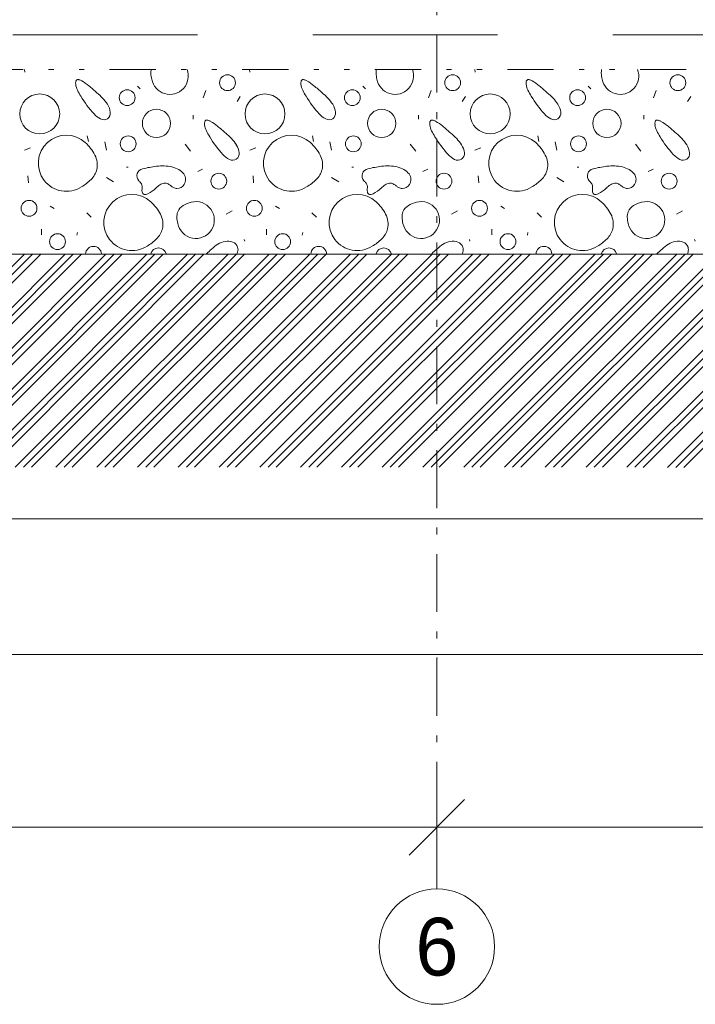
# Model space of a CAD drawing. Header units: millimetres. Extents: x -479461597 to -478645968, y -1101060132 to -1100898045.
# Tile 99 of 145: x -478982393 to -478979464, y -1101059971 to -1101055706. Entities that reach past the tile are written whole.
import ezdxf
from ezdxf.enums import TextEntityAlignment as Align

# ---------------------------------------------------------------- set-up
doc = ezdxf.new("R2010")
doc.units = ezdxf.units.MM
doc.header["$MEASUREMENT"] = 0
for name, pattern in [('Wipeout_Contour', [1000, 0, -1000]), ('Čerchovaná M', [450, 250, -85, 30, -85]), ('Čerchovaná se dvěma tečkami', [575, 200, -110, 22.5, -110, 22.5, -110]), ('Čárkovaná L', [1300, 800, -500])]:
    doc.linetypes.add(name, pattern=pattern)
for name, color, linetype, lineweight, true_color in [('Anotace - SP_Pero_č.__25', 7, 'Continuous', 13, 0x1a4f6e), ('Bourané_2D prvky - vyplně_Pero_č.__40', 7, 'Continuous', 13, 0xc9ca94), ('Bourané_Konstrukce - základy výkop_Pero_č.__109', 7, 'Continuous', 13, 0x6da3d7), ('Konstrukční síť_Pero_č.__81', 7, 'Continuous', 13, 0xa8a8a8), ('Kóty - SP_Pero_č.__25', 7, 'Continuous', 13, 0x1a4f6e), ('Kóty - SP_Pero_č.__45', 7, 'Continuous', 13, 0x1a4f6e), ('Kóty - SP_Pero_č.__85', 7, 'Continuous', 13, 0x1a4f6e), ('Situace - terén HTU_Pero_č.__186', 7, 'Continuous', 20, 0x7b0011)]:
    doc.layers.add(name, color=color, linetype=linetype, lineweight=lineweight, true_color=true_color)
for name, color, linetype in [('Bourané_2D prvky - vyplně', 7, 'Continuous'), ('Konstrukční síť', 7, 'Continuous'), ('Kóty - SP', 7, 'Continuous')]:
    doc.layers.add(name, color=color, linetype=linetype)
doc.layers.add('Konstrukce - základy podsyp_Pero_č.__96', color=124, linetype='Continuous', lineweight=13)
doc.layers.add('Konstrukční síť_Pero_č.__183', color=7, linetype='Continuous', lineweight=20)
doc.styles.add('GENERATED_STYLE_5', font='txt')
doc.styles.add('GENERATED_STYLE_7', font='txt')
doc.dimstyles.new('GENERATED_STYLE__1', dxfattribs={"dimtxt": 275, "dimasz": 228, "dimexe": 0.18, "dimexo": 400, "dimgap": 0.09, "dimtad": 1, "dimtih": 1, "dimtoh": 1, "dimdec": 0, "dimzin": 0, "dimdsep": 46, "dimtxsty": 'GENERATED_STYLE_5', "dimblk": 'ARROWHEAD_6', "dimblk1": 'ARROWHEAD_6', "dimblk2": 'ARROWHEAD_6', "dimcen": 0.09, "dimclrd": 256, "dimclre": 256, "dimclrt": 256, "dimazin": 0, "dimtfac": 1, "dimtdec": 4, "dimtmove": 0, "dimatfit": 3, "dimfxl": 1, "dimtolj": 1, "dimtzin": 0, "dimarcsym": 0})
doc.dimstyles.new('GENERATED_STYLE__4', dxfattribs={"dimtxt": 0.18, "dimasz": 182.4, "dimexe": 0.18, "dimexo": 0.0625, "dimgap": 0.09, "dimtad": 0, "dimtih": 1, "dimtoh": 1, "dimdec": 4, "dimzin": 0, "dimdsep": 46, "dimcen": 0.09, "dimadec": 0, "dimazin": 0, "dimtfac": 1, "dimtdec": 4, "dimtmove": 0, "dimatfit": 3, "dimldrblk": 'ARROWHEAD_1', "dimfxl": 1, "dimtolj": 1, "dimtzin": 0, "dimarcsym": 0})
doc.dimstyles.new('GENERATED_STYLE__5', dxfattribs={"dimtxt": 275, "dimasz": 228, "dimexe": 0.18, "dimexo": 0.0625, "dimgap": 0.09, "dimtad": 1, "dimtih": 1, "dimtoh": 1, "dimdec": 0, "dimzin": 0, "dimdsep": 46, "dimtxsty": 'GENERATED_STYLE_5', "dimblk": 'ARROWHEAD_6', "dimblk1": 'ARROWHEAD_6', "dimblk2": 'ARROWHEAD_6', "dimcen": 0.09, "dimclrd": 256, "dimclre": 256, "dimclrt": 256, "dimazin": 0, "dimtfac": 1, "dimtdec": 4, "dimtmove": 0, "dimatfit": 3, "dimfxl": 1, "dimtolj": 1, "dimtzin": 0, "dimarcsym": 0})

# ---------------------------------------------------------------- blocks, each defined once
blk = doc.blocks.new('*X114', base_point=(-479016584.6, -1101055471.5))
at = {"layer": 'Bourané_2D prvky - vyplně_Pero_č.__40', "color": 9, "linetype": 'Continuous', "lineweight": 13, "true_color": 0xc9ca94}
for p, q in [((-478982371.6, -1101055933.3), (-478982373.1, -1101055921.5)), ((-478981395.3, -1101055933.3), (-478981396.8, -1101055921.5)), ((-478980419, -1101055933.3), (-478980420.5, -1101055921.5)), ((-478981882.4, -1101055994.2), (-478981870.5, -1101056006)), ((-478981586.3, -1101056013.1), (-478981598.2, -1101056043.9)), ((-478980906.1, -1101055994.2), (-478980894.2, -1101056006)), ((-478980610, -1101056013.1), (-478980621.8, -1101056043.9)), ((-478979929.7, -1101055994.2), (-478979917.9, -1101056006)), ((-478979633.7, -1101056013.1), (-478979645.5, -1101056043.9)), ((-478981451.3, -1101056060.5), (-478981437.1, -1101056039.2)), ((-478980475, -1101056060.5), (-478980460.8, -1101056039.2)), ((-478979498.7, -1101056060.5), (-478979484.4, -1101056039.2)), ((-478981640.8, -1101056119.7), (-478981640.8, -1101056136.3)), ((-478980664.5, -1101056119.7), (-478980664.5, -1101056136.3)), ((-478979688.1, -1101056119.7), (-478979688.1, -1101056136.3)), ((-478982100.3, -1101056209.7), (-478982095.6, -1101056233.4)), ((-478982024.5, -1101056235.8), (-478982017.4, -1101056271.3)), ((-478981124, -1101056209.7), (-478981119.2, -1101056233.4)), ((-478981048.2, -1101056235.8), (-478981041.1, -1101056271.3)), ((-478980147.7, -1101056209.7), (-478980142.9, -1101056233.4)), ((-478980071.9, -1101056235.8), (-478980064.8, -1101056271.3)), ((-478982346.6, -1101056261.8), (-478982372.7, -1101056271.3)), ((-478981652.6, -1101056276), (-478981676.3, -1101056245.2)), ((-478981370.3, -1101056261.8), (-478981396.4, -1101056271.3)), ((-478980676.3, -1101056276), (-478980700, -1101056245.2)), ((-478980394, -1101056261.8), (-478980420, -1101056271.3)), ((-478979700, -1101056276), (-478979723.7, -1101056245.2)), ((-478981929.8, -1101056344.7), (-478981922.6, -1101056344.7)), ((-478981621.8, -1101056363.7), (-478981600.5, -1101056354.2)), ((-478980953.4, -1101056344.7), (-478980946.3, -1101056344.7)), ((-478980645.5, -1101056363.7), (-478980624.2, -1101056354.2)), ((-478979977.1, -1101056344.7), (-478979970, -1101056344.7)), ((-478979669.2, -1101056363.7), (-478979647.9, -1101056354.2)), ((-478982358.2, -1101056382.3), (-478982355.9, -1101056413.1)), ((-478982017.7, -1101056389.1), (-478981986.9, -1101056408)), ((-478981381.9, -1101056382.3), (-478981379.6, -1101056413.1)), ((-478981041.4, -1101056389.1), (-478981010.6, -1101056408)), ((-478980405.6, -1101056382.3), (-478980403.2, -1101056413.1)), ((-478980065.1, -1101056389.1), (-478980034.3, -1101056408)), ((-478982260.7, -1101056513.4), (-478982243.9, -1101056524.1)), ((-478981472.2, -1101056533.7), (-478981498.3, -1101056547.9)), ((-478981284.4, -1101056513.4), (-478981267.6, -1101056524.1)), ((-478980495.9, -1101056533.7), (-478980521.9, -1101056547.9)), ((-478980308.1, -1101056513.4), (-478980291.3, -1101056524.1)), ((-478979519.6, -1101056533.7), (-478979545.6, -1101056547.9)), ((-478982102.7, -1101056542.8), (-478982083.7, -1101056561.7)), ((-478981126.3, -1101056542.8), (-478981107.4, -1101056561.7)), ((-478980150, -1101056542.8), (-478980131.1, -1101056561.7)), ((-478982299.3, -1101056637.5), (-478982299.3, -1101056613.8)), ((-478981322.9, -1101056637.5), (-478981322.9, -1101056613.8)), ((-478980346.6, -1101056637.5), (-478980346.6, -1101056613.8)), ((-478982145.3, -1101056639.9), (-478982142.9, -1101056628.1)), ((-478981417.7, -1101056666), (-478981420, -1101056658.9)), ((-478981169, -1101056639.9), (-478981166.6, -1101056628.1)), ((-478980441.4, -1101056666), (-478980443.7, -1101056658.9)), ((-478980192.7, -1101056639.9), (-478980190.3, -1101056628.1)), ((-478979465, -1101056666), (-478979467.4, -1101056658.9))]:
    blk.add_line(p, q, dxfattribs=at)
for centre, radius in [((-478981492.6, -1101055979.2), 34.3), ((-478980516.3, -1101055979.2), 34.3), ((-478979540, -1101055979.2), 34.3), ((-478982306.4, -1101056114.2), 86.5), ((-478981927.6, -1101056043.7), 34.3), ((-478981330.1, -1101056114.2), 86.5), ((-478980951.3, -1101056043.7), 34.3), ((-478980353.8, -1101056114.2), 86.5), ((-478979974.9, -1101056043.7), 34.3), ((-478981800.4, -1101056155.2), 61.2), ((-478980824.1, -1101056155.2), 61.2), ((-478979847.8, -1101056155.2), 61.2), ((-478981923.4, -1101056244), 34.3), ((-478980947.1, -1101056244), 34.3), ((-478979970.8, -1101056244), 34.3), ((-478981530.4, -1101056405.7), 34.3), ((-478980554.1, -1101056405.7), 34.3), ((-478979577.8, -1101056405.7), 34.3), ((-478982352.7, -1101056523.1), 34.3), ((-478981376.3, -1101056523.1), 34.3), ((-478980400, -1101056523.1), 34.3), ((-478982229.5, -1101056667.4), 34.3), ((-478981253.2, -1101056667.4), 34.3), ((-478980276.8, -1101056667.4), 34.3)]:
    blk.add_circle(centre, radius, dxfattribs=at)
for centre, radius, start, end in [((-478981764.4, -1101055935.3), 60.4, 166.8265, 183.2347), ((-478981684.9, -1101055930.8), 140, 183.2095, 193.7302), ((-478981742.3, -1101055949.6), 79.9, 190.4282, 20.57), ((-478980788, -1101055935.3), 60.4, 166.8265, 183.2347), ((-478980708.6, -1101055930.8), 140, 183.2095, 193.7302), ((-478980765.9, -1101055949.6), 79.9, 190.4282, 20.57), ((-478979811.7, -1101055935.3), 60.4, 166.8265, 183.2347), ((-478979732.3, -1101055930.8), 140, 183.2095, 193.7302), ((-478979789.6, -1101055949.6), 79.9, 190.4282, 20.57), ((-478982115.8, -1101055981), 35.1, 166.9916, 187.7906), ((-478982070.9, -1101055976.7), 80.1, 186.4296, 206.157), ((-478982137.9, -1101055976.1), 12.4, 144.5812, 165.7924), ((-478982141.5, -1101055973.7), 8.15, 116.4425, 143.7464), ((-478982140.9, -1101055975.3), 9.77, 91.5878, 115.1953), ((-478982140.7, -1101055983.4), 17.9, 76.2622, 91.634), ((-478982148.2, -1101056011.8), 47.3, 60.0923, 75.5611), ((-478982225.9, -1101056147.8), 203.9, 49.777, 60.2392), ((-478981139.4, -1101055981), 35.1, 166.9916, 187.7906), ((-478981094.6, -1101055976.7), 80.1, 186.4296, 206.157), ((-478981161.6, -1101055976.1), 12.4, 144.5812, 165.7924), ((-478981165.1, -1101055973.7), 8.15, 116.4425, 143.7464), ((-478981164.6, -1101055975.3), 9.77, 91.5878, 115.1953), ((-478981164.4, -1101055983.4), 17.9, 76.2622, 91.634), ((-478981171.9, -1101056011.8), 47.3, 60.0923, 75.5611), ((-478981249.5, -1101056147.8), 203.9, 49.777, 60.2392), ((-478980163.1, -1101055981), 35.1, 166.9916, 187.7906), ((-478980118.3, -1101055976.7), 80.1, 186.4296, 206.157), ((-478980185.3, -1101055976.1), 12.4, 144.5812, 165.7924), ((-478980188.8, -1101055973.7), 8.15, 116.4425, 143.7464), ((-478980188.3, -1101055975.3), 9.77, 91.5878, 115.1953), ((-478980188, -1101055983.4), 17.9, 76.2622, 91.634), ((-478980195.6, -1101056011.8), 47.3, 60.0923, 75.5611), ((-478980273.2, -1101056147.8), 203.9, 49.777, 60.2392), ((-478981936.6, -1101055910), 230.1, 206.3304, 213.6244), ((-478982681.5, -1101056713.5), 930.2, 47.9748, 50.8493), ((-478982199.9, -1101056198), 225.2, 33.8343, 51.1866), ((-478980960.2, -1101055910), 230.1, 206.3304, 213.6244), ((-478981705.2, -1101056713.5), 930.2, 47.9748, 50.8493), ((-478981223.6, -1101056198), 225.2, 33.8343, 51.1866), ((-478979983.9, -1101055910), 230.1, 206.3304, 213.6244), ((-478980728.9, -1101056713.5), 930.2, 47.9748, 50.8493), ((-478980247.3, -1101056198), 225.2, 33.8343, 51.1866), ((-478981739.7, -1101055809.4), 450.4, 210.4057, 222.5965), ((-478980763.4, -1101055809.4), 450.4, 210.4057, 222.5965), ((-478979787.1, -1101055809.4), 450.4, 210.4057, 222.5965), ((-478981997.9, -1101056047.4), 99.3, 222.3712, 243.0633), ((-478982079.8, -1101056116), 79.8, 6.3813, 32.9796), ((-478982030.3, -1101056110.7), 30, 305.4921, 6.9034), ((-478981021.6, -1101056047.4), 99.3, 222.3712, 243.0633), ((-478981103.5, -1101056116), 79.8, 6.3813, 32.9796), ((-478981054, -1101056110.7), 30, 305.4921, 6.9034), ((-478980045.3, -1101056047.4), 99.3, 222.3712, 243.0633), ((-478980127.2, -1101056116), 79.8, 6.3813, 32.9796), ((-478980077.6, -1101056110.7), 30, 305.4921, 6.9034), ((-478982028.6, -1101056108.2), 31.2, 242.6052, 300.2402), ((-478981557.1, -1101056156.5), 35.1, 166.9916, 187.7906), ((-478981579.3, -1101056151.7), 12.4, 144.5812, 165.7924), ((-478981582.8, -1101056149.3), 8.15, 116.4425, 143.7464), ((-478981582.3, -1101056150.8), 9.77, 91.5878, 115.1953), ((-478981582.1, -1101056158.9), 17.9, 76.2622, 91.634), ((-478981589.6, -1101056187.3), 47.3, 60.0923, 75.5611), ((-478981667.2, -1101056323.4), 203.9, 49.777, 60.2392), ((-478981052.2, -1101056108.2), 31.2, 242.6052, 300.2402), ((-478980580.8, -1101056156.5), 35.1, 166.9916, 187.7906), ((-478980603, -1101056151.7), 12.4, 144.5812, 165.7924), ((-478980606.5, -1101056149.3), 8.15, 116.4425, 143.7464), ((-478980606, -1101056150.8), 9.77, 91.5878, 115.1953), ((-478980605.7, -1101056158.9), 17.9, 76.2622, 91.634), ((-478980613.3, -1101056187.3), 47.3, 60.0923, 75.5611), ((-478980690.9, -1101056323.4), 203.9, 49.777, 60.2392), ((-478980075.9, -1101056108.2), 31.2, 242.6052, 300.2402), ((-478979604.5, -1101056156.5), 35.1, 166.9916, 187.7906), ((-478979626.6, -1101056151.7), 12.4, 144.5812, 165.7924), ((-478979630.2, -1101056149.3), 8.15, 116.4425, 143.7464), ((-478979629.7, -1101056150.8), 9.77, 91.5878, 115.1953), ((-478979629.4, -1101056158.9), 17.9, 76.2622, 91.634), ((-478979637, -1101056187.3), 47.3, 60.0923, 75.5611), ((-478979714.6, -1101056323.4), 203.9, 49.777, 60.2392), ((-478981512.3, -1101056152.3), 80.1, 186.4296, 206.157), ((-478981377.9, -1101056085.5), 230.1, 206.3304, 213.6244), ((-478982122.9, -1101056889), 930.2, 47.9748, 50.8493), ((-478981641.3, -1101056373.5), 225.2, 33.8343, 51.1866), ((-478980536, -1101056152.3), 80.1, 186.4296, 206.157), ((-478980401.6, -1101056085.5), 230.1, 206.3304, 213.6244), ((-478981146.5, -1101056889), 930.2, 47.9748, 50.8493), ((-478980665, -1101056373.5), 225.2, 33.8343, 51.1866), ((-478979559.7, -1101056152.3), 80.1, 186.4296, 206.157), ((-478979425.3, -1101056085.5), 230.1, 206.3304, 213.6244), ((-478980170.2, -1101056889), 930.2, 47.9748, 50.8493), ((-478979688.7, -1101056373.5), 225.2, 33.8343, 51.1866), ((-478982191.3, -1101056328), 121.6, 47.4454, 302.6151), ((-478982245.4, -1101056386), 201, 27.7394, 47.2569), ((-478981181.1, -1101055985), 450.4, 210.4057, 222.5965), ((-478981214.9, -1101056328), 121.6, 47.4454, 302.6151), ((-478981269.1, -1101056386), 201, 27.7394, 47.2569), ((-478980204.8, -1101055985), 450.4, 210.4057, 222.5965), ((-478980238.6, -1101056328), 121.6, 47.4454, 302.6151), ((-478980292.8, -1101056386), 201, 27.7394, 47.2569), ((-478979228.4, -1101055985), 450.4, 210.4057, 222.5965), ((-478981521.2, -1101056291.6), 79.8, 6.3813, 32.9796), ((-478981471.7, -1101056286.3), 30, 305.4921, 6.9034), ((-478980544.9, -1101056291.6), 79.8, 6.3813, 32.9796), ((-478980495.3, -1101056286.3), 30, 305.4921, 6.9034), ((-478979568.5, -1101056291.6), 79.8, 6.3813, 32.9796), ((-478979519, -1101056286.3), 30, 305.4921, 6.9034), ((-478982149.3, -1101056335.7), 92.5, 347.7666, 27.8507), ((-478981439.3, -1101056222.9), 99.3, 222.3712, 243.0633), ((-478981469.9, -1101056283.8), 31.2, 242.6052, 300.2402), ((-478981173, -1101056335.7), 92.5, 347.7666, 27.8507), ((-478980463, -1101056222.9), 99.3, 222.3712, 243.0633), ((-478980493.6, -1101056283.8), 31.2, 242.6052, 300.2402), ((-478980196.7, -1101056335.7), 92.5, 347.7666, 27.8507), ((-478979486.6, -1101056222.9), 99.3, 222.3712, 243.0633), ((-478979517.3, -1101056283.8), 31.2, 242.6052, 300.2402), ((-478982152, -1101056330.4), 96.3, 314.7779, 344.9961), ((-478981853.7, -1101056382.8), 31.5, 102.3324, 221.6658), ((-478981745.5, -1101056814.8), 476.8, 96.6259, 103.9434), ((-478981774, -1101056520.3), 181.1, 76.9848, 98.4191), ((-478981762.4, -1101056459.4), 119.2, 60.5831, 75.8236), ((-478981737.1, -1101056417), 69.8, 37.6475, 61.5974), ((-478981175.7, -1101056330.4), 96.3, 314.7779, 344.9961), ((-478980877.3, -1101056382.8), 31.5, 102.3324, 221.6658), ((-478980769.2, -1101056814.8), 476.8, 96.6259, 103.9434), ((-478980797.7, -1101056520.3), 181.1, 76.9848, 98.4191), ((-478980786.1, -1101056459.4), 119.2, 60.5831, 75.8236), ((-478980760.8, -1101056417), 69.8, 37.6475, 61.5974), ((-478980199.3, -1101056330.4), 96.3, 314.7779, 344.9961), ((-478979901, -1101056382.8), 31.5, 102.3324, 221.6658), ((-478979792.9, -1101056814.8), 476.8, 96.6259, 103.9434), ((-478979821.4, -1101056520.3), 181.1, 76.9848, 98.4191), ((-478979809.8, -1101056459.4), 119.2, 60.5831, 75.8236), ((-478979784.4, -1101056417), 69.8, 37.6475, 61.5974), ((-478982225.2, -1101056256.8), 200.1, 299.8029, 314.8134), ((-478981943.5, -1101056470.2), 93.8, 36.3442, 45.0506), ((-478981714.4, -1101056398.2), 40.4, 327.0376, 36.1209), ((-478981248.9, -1101056256.8), 200.1, 299.8029, 314.8134), ((-478980967.2, -1101056470.2), 93.8, 36.3442, 45.0506), ((-478980738.1, -1101056398.2), 40.4, 327.0376, 36.1209), ((-478980272.6, -1101056256.8), 200.1, 299.8029, 314.8134), ((-478979990.9, -1101056470.2), 93.8, 36.3442, 45.0506), ((-478979761.8, -1101056398.2), 40.4, 327.0376, 36.1209), ((-478981892, -1101056432.1), 29.8, 9.2485, 36.0448), ((-478981818.1, -1101056445.2), 45.1, 172.1101, 189.0874), ((-478981914, -1101056432.6), 51.7, 352.8034, 5.8388), ((-478981847.7, -1101056449.7), 15.1, 189.971, 219.9454), ((-478981892.8, -1101056344.4), 128.1, 295.4669, 314.5735), ((-478981694.9, -1101056550), 157.3, 125.1766, 133.3696), ((-478981762.3, -1101056453.4), 39.5, 96.3875, 125.8548), ((-478981765, -1101056445.6), 31.5, 62.2902, 93.1672), ((-478981793.7, -1101056498.6), 91.8, 52.6959, 61.7729), ((-478981676.2, -1101056343.4), 102.9, 232.9934, 240.456), ((-478981709.6, -1101056401.9), 35.6, 240.8322, 267.0065), ((-478981711.2, -1101056401.6), 35.8, 269.5174, 328.7918), ((-478980915.7, -1101056432.1), 29.8, 9.2485, 36.0448), ((-478980841.8, -1101056445.2), 45.1, 172.1101, 189.0874), ((-478980937.7, -1101056432.6), 51.7, 352.8034, 5.8388), ((-478980871.4, -1101056449.7), 15.1, 189.971, 219.9454), ((-478980916.5, -1101056344.4), 128.1, 295.4669, 314.5735), ((-478980718.6, -1101056550), 157.3, 125.1766, 133.3696), ((-478980786, -1101056453.4), 39.5, 96.3875, 125.8548), ((-478980788.7, -1101056445.6), 31.5, 62.2902, 93.1672), ((-478980817.4, -1101056498.6), 91.8, 52.6959, 61.7729), ((-478980699.9, -1101056343.4), 102.9, 232.9934, 240.456), ((-478980733.3, -1101056401.9), 35.6, 240.8322, 267.0065), ((-478980734.8, -1101056401.6), 35.8, 269.5174, 328.7918), ((-478979939.4, -1101056432.1), 29.8, 9.2485, 36.0448), ((-478979865.5, -1101056445.2), 45.1, 172.1101, 189.0874), ((-478979961.4, -1101056432.6), 51.7, 352.8034, 5.8388), ((-478979895.1, -1101056449.7), 15.1, 189.971, 219.9454), ((-478979940.2, -1101056344.4), 128.1, 295.4669, 314.5735), ((-478979742.2, -1101056550), 157.3, 125.1766, 133.3696), ((-478979809.7, -1101056453.4), 39.5, 96.3875, 125.8548), ((-478979812.4, -1101056445.6), 31.5, 62.2902, 93.1672), ((-478979841.1, -1101056498.6), 91.8, 52.6959, 61.7729), ((-478979723.5, -1101056343.4), 102.9, 232.9934, 240.456), ((-478979757, -1101056401.9), 35.6, 240.8322, 267.0065), ((-478979758.5, -1101056401.6), 35.8, 269.5174, 328.7918), ((-478981907, -1101056584.6), 121.6, 47.4454, 302.6151), ((-478981851.4, -1101056452.2), 10.8, 222.4728, 257.5463), ((-478981850, -1101056444.5), 18.5, 258.5237, 281.5295), ((-478981853.9, -1101056422.9), 40.5, 280.7953, 293.5363), ((-478981961.2, -1101056642.7), 201, 27.7394, 47.2569), ((-478981629.6, -1101056573.9), 79.9, 190.4282, 104.6294), ((-478981612.5, -1101056631.9), 140.5, 105.3821, 120.9077), ((-478980930.7, -1101056584.6), 121.6, 47.4454, 302.6151), ((-478980875.1, -1101056452.2), 10.8, 222.4728, 257.5463), ((-478980873.7, -1101056444.5), 18.5, 258.5237, 281.5295), ((-478980877.6, -1101056422.9), 40.5, 280.7953, 293.5363), ((-478980984.8, -1101056642.7), 201, 27.7394, 47.2569), ((-478980653.2, -1101056573.9), 79.9, 190.4282, 104.6294), ((-478980636.2, -1101056631.9), 140.5, 105.3821, 120.9077), ((-478979954.4, -1101056584.6), 121.6, 47.4454, 302.6151), ((-478979898.7, -1101056452.2), 10.8, 222.4728, 257.5463), ((-478979897.4, -1101056444.5), 18.5, 258.5237, 281.5295), ((-478979901.3, -1101056422.9), 40.5, 280.7953, 293.5363), ((-478980008.5, -1101056642.7), 201, 27.7394, 47.2569), ((-478979676.9, -1101056573.9), 79.9, 190.4282, 104.6294), ((-478979659.9, -1101056631.9), 140.5, 105.3821, 120.9077), ((-478981651.7, -1101056559.5), 60.4, 159.3574, 183.2347), ((-478981655, -1101056561.2), 57.9, 120.7918, 156.6671), ((-478980675.4, -1101056559.5), 60.4, 159.3574, 183.2347), ((-478980678.7, -1101056561.2), 57.9, 120.7918, 156.6671), ((-478979699, -1101056559.5), 60.4, 159.3574, 183.2347), ((-478979702.4, -1101056561.2), 57.9, 120.7918, 156.6671), ((-478981865.1, -1101056592.3), 92.5, 347.7666, 27.8507), ((-478981572.2, -1101056555.1), 140, 183.2095, 193.7302), ((-478980888.8, -1101056592.3), 92.5, 347.7666, 27.8507), ((-478980595.9, -1101056555.1), 140, 183.2095, 193.7302), ((-478979912.4, -1101056592.3), 92.5, 347.7666, 27.8507), ((-478979619.6, -1101056555.1), 140, 183.2095, 193.7302), ((-478981867.7, -1101056587), 96.3, 314.7779, 344.9961), ((-478980891.4, -1101056587), 96.3, 314.7779, 344.9961), ((-478979915.1, -1101056587), 96.3, 314.7779, 344.9961), ((-478981940.9, -1101056513.4), 200.1, 299.8029, 314.8134), ((-478981487.1, -1101056751.3), 86.5, 100.496, 122.8825), ((-478981491.8, -1101056725.7), 60.4, 68.6646, 100.5486), ((-478980964.6, -1101056513.4), 200.1, 299.8029, 314.8134), ((-478980510.8, -1101056751.3), 86.5, 100.496, 122.8825), ((-478980515.5, -1101056725.7), 60.4, 68.6646, 100.5486), ((-478979988.3, -1101056513.4), 200.1, 299.8029, 314.8134), ((-478979534.5, -1101056751.3), 86.5, 100.496, 122.8825), ((-478979539.2, -1101056725.7), 60.4, 68.6646, 100.5486), ((-478982073.4, -1101056722.4), 34.3, 2.7742, 177.2337), ((-478981791.7, -1101056729.3), 34.3, 14.5871, 165.4207), ((-478981394.8, -1101056898.8), 259.5, 129.9016, 136.6511), ((-478981421.8, -1101056852.7), 207.1, 122.8427, 132.3696), ((-478981483, -1101056703.5), 36.5, 19.3509, 68.7902), ((-478981483.2, -1101056702.2), 36.2, 341.8983, 17.4009), ((-478981097.1, -1101056722.4), 34.3, 2.886, 177.1219), ((-478980815.3, -1101056729.3), 34.3, 14.7026, 165.3053), ((-478980418.5, -1101056898.8), 259.5, 129.9016, 136.6308), ((-478980445.4, -1101056852.7), 207.1, 122.8427, 132.3696), ((-478980506.7, -1101056703.5), 36.5, 19.3509, 68.7902), ((-478980506.9, -1101056702.2), 36.2, 341.8983, 17.4009), ((-478980120.7, -1101056722.4), 34.3, 2.9979, 177.01), ((-478979839, -1101056729.3), 34.3, 14.8181, 165.1898), ((-478979442.2, -1101056898.8), 259.5, 129.9016, 136.6105), ((-478979469.1, -1101056852.7), 207.1, 122.8427, 132.3696), ((-478979530.4, -1101056703.5), 36.5, 19.3509, 68.7902), ((-478979530.6, -1101056702.2), 36.2, 341.8983, 17.4009), ((-478981513.8, -1101056691.2), 68.8, 334.6462, 341.1053), ((-478980537.5, -1101056691.2), 68.8, 334.7078, 341.1053), ((-478979561.2, -1101056691.2), 68.8, 334.7694, 341.1053)]:
    blk.add_arc(centre, radius, start, end, dxfattribs=at)
blk = doc.blocks.new('výplň_3_4', base_point=(-479016584.6, -1101055471.5))
at = {"color": 254, "linetype": 'Wipeout_Contour', "lineweight": 0, "ltscale": 8405097351.731508}
blk.add_wipeout([(-479029177.2, -1101056721.4), (-478991622, -1101056721.4), (-478955191.5, -1101056718.9), (-478954585.1, -1101056621.5), (-478954235.1, -1101056271.5), (-478954235.1, -1101055921.5), (-479029177.2, -1101055921.5)], dxfattribs=at).dxf.layer = 'Bourané_2D prvky - vyplně'
at = {"layer": 'Bourané_2D prvky - vyplně_Pero_č.__40', "color": 9, "linetype": 'Continuous', "lineweight": 13, "true_color": 0xc9ca94}
blk.add_blockref('*X114', (-479016584.6, -1101055471.5), dxfattribs=at)
blk = doc.blocks.new('Standardní značka sítě[22]_4', base_point=(-478980584.599409, -1101048471.493435))
at = {"layer": 'Konstrukční síť_Pero_č.__183', "color": 7, "linetype": 'Continuous', "lineweight": 20}
blk.add_circle((-478980584.599409, -1101059721.493435), 250, dxfattribs=at)
at = {"layer": 'Konstrukční síť_Pero_č.__81', "color": 253, "linetype": 'Čerchovaná M', "lineweight": 13, "true_color": 0xa8a8a8}
for p, q in [((-478980584.599409, -1101049471.493435), (-478980584.599409, -1101058471.493435)), ((-478980584.599409, -1101058471.493435), (-478980584.599409, -1101059471.493435))]:
    blk.add_line(p, q, dxfattribs=at)
blk.add_point((-478980584.599409, -1101058471.493435), dxfattribs=at)
blk.add_point((-478980584.599409, -1101058471.493435), dxfattribs=at)
at = {"layer": 'Konstrukční síť_Pero_č.__183', "color": 7, "lineweight": 20, "style": 'GENERATED_STYLE_7'}
blk.add_attdef('AC_MarkerText_1', text='', height=250, rotation=360, dxfattribs=at).set_placement((-478980584.599409, -1101059721.728582), align=Align.MIDDLE_CENTER)
blk = doc.blocks.new('*D148', base_point=(-479016584.6, -1101055471.5))
at = {"layer": 'Kóty - SP_Pero_č.__45', "color": 146, "linetype": 'Continuous', "lineweight": 13, "true_color": 0x1a4f6e}
for p, q in [((-479029125.5, -1101058336.4), (-479029365.5, -1101058576.4)), ((-478952255.1, -1101058576.4), (-478952015.1, -1101058336.4))]:
    blk.add_line(p, q, dxfattribs=at)
at = {"layer": 'Kóty - SP_Pero_č.__85', "color": 146, "linetype": 'Continuous', "lineweight": 13, "true_color": 0x1a4f6e}
for p, q in [((-478952135.1, -1101058681.4), (-478952135.1, -1101058056.4)), ((-479029245.5, -1101058856.4), (-479029245.5, -1101058231.4)), ((-479029425.5, -1101058456.4), (-479029245.5, -1101058456.4)), ((-479029245.5, -1101058456.4), (-478952135.1, -1101058456.4)), ((-478952135.1, -1101058456.4), (-478951955.1, -1101058456.4))]:
    blk.add_line(p, q, dxfattribs=at)
at = {"layer": 'Kóty - SP_Pero_č.__25', "color": 146, "lineweight": 13, "true_color": 0x1a4f6e, "insert": (-478991174.3, -1101058401.4), "char_height": 275, "attachment_point": 7, "style": 'GENERATED_STYLE_5'}
blk.add_mtext('\\A1;{\\pql;\\fArial Narrow|b0|i0|c238|p34;77\xa0110}', dxfattribs=at)
blk = doc.blocks.new('ARROWHEAD_6')
at = {"color": 0, "linetype": 'Continuous', "lineweight": 0}
for p, q in [((-0.5, -0.5), (0.5, 0.5)), ((0, 0), (-1, 0))]:
    blk.add_line(p, q, dxfattribs=at)
blk = doc.blocks.new('*D150', base_point=(-479016584.6, -1101055471.5))
at = {"layer": 'Kóty - SP_Pero_č.__45', "color": 146, "linetype": 'Continuous', "lineweight": 13, "true_color": 0x1a4f6e}
for p, q in [((-479027965.3, -1101057749), (-479028205.3, -1101057989)), ((-478991639.8, -1101057749), (-478991879.8, -1101057989))]:
    blk.add_line(p, q, dxfattribs=at)
at = {"layer": 'Kóty - SP_Pero_č.__85', "color": 146, "linetype": 'Continuous', "lineweight": 13, "true_color": 0x1a4f6e}
for p, q in [((-478991759.8, -1101058094), (-478991759.8, -1101057469)), ((-479028085.3, -1101057869), (-478991759.8, -1101057869)), ((-478991759.8, -1101057869), (-478955435.1, -1101057869))]:
    blk.add_line(p, q, dxfattribs=at)
at = {"layer": 'Kóty - SP_Pero_č.__25', "color": 146, "lineweight": 13, "true_color": 0x1a4f6e, "insert": (-479010406.6, -1101057814), "char_height": 275, "attachment_point": 7, "style": 'GENERATED_STYLE_5'}
blk.add_mtext('\\A1;{\\pql;\\fArial Narrow|b0|i0|c238|p34;36\xa0326}', dxfattribs=at)
blk = doc.blocks.new('*D151', base_point=(-479016584.6, -1101055471.5))
at = {"layer": 'Kóty - SP_Pero_č.__45', "color": 146, "linetype": 'Continuous', "lineweight": 13, "true_color": 0x1a4f6e}
for p, q in [((-478991639.8, -1101057749), (-478991879.8, -1101057989)), ((-478955315.1, -1101057749), (-478955555.1, -1101057989))]:
    blk.add_line(p, q, dxfattribs=at)
at = {"layer": 'Kóty - SP_Pero_č.__85', "color": 146, "linetype": 'Continuous', "lineweight": 13, "true_color": 0x1a4f6e}
blk.add_line((-478991759.8, -1101057869), (-478955435.1, -1101057869), dxfattribs=at)
at = {"layer": 'Kóty - SP_Pero_č.__25', "color": 146, "lineweight": 13, "true_color": 0x1a4f6e, "insert": (-478974081.4, -1101057814), "char_height": 275, "attachment_point": 7, "style": 'GENERATED_STYLE_5'}
blk.add_mtext('\\A1;{\\pql;\\fArial Narrow|b0|i0|c238|p34;36\xa0325}', dxfattribs=at)
blk = doc.blocks.new('*D152', base_point=(-479016584.6, -1101055471.5))
at = {"layer": 'Kóty - SP_Pero_č.__45', "color": 146, "linetype": 'Continuous', "lineweight": 13, "true_color": 0x1a4f6e}
for p, q in [((-478955315.1, -1101057749), (-478955555.1, -1101057989)), ((-478952255.1, -1101057989), (-478952015.1, -1101057749))]:
    blk.add_line(p, q, dxfattribs=at)
at = {"layer": 'Kóty - SP_Pero_č.__85', "color": 146, "linetype": 'Continuous', "lineweight": 13, "true_color": 0x1a4f6e}
for p, q in [((-478955435.1, -1101058094), (-478955435.1, -1101057469)), ((-478952135.1, -1101058094), (-478952135.1, -1101057469)), ((-478991759.8, -1101057869), (-478955435.1, -1101057869)), ((-478955435.1, -1101057869), (-478952135.1, -1101057869)), ((-478952135.1, -1101057869), (-478951955.1, -1101057869))]:
    blk.add_line(p, q, dxfattribs=at)
at = {"layer": 'Kóty - SP_Pero_č.__25', "color": 146, "lineweight": 13, "true_color": 0x1a4f6e, "insert": (-478954181.1, -1101057814), "char_height": 275, "attachment_point": 7, "style": 'GENERATED_STYLE_5'}
blk.add_mtext('\\A1;{\\pql;\\fArial Narrow|b0|i0|c238|p34;3\xa0300}', dxfattribs=at)
blk = doc.blocks.new('*D165', base_point=(-479016584.6, -1101055471.5))
at = {"layer": 'Kóty - SP_Pero_č.__45', "color": 146, "linetype": 'Continuous', "lineweight": 13, "true_color": 0x1a4f6e}
for p, q in [((-478986664.6, -1101059084.7), (-478986904.6, -1101059324.7)), ((-478980464.6, -1101059084.7), (-478980704.6, -1101059324.7))]:
    blk.add_line(p, q, dxfattribs=at)
at = {"layer": 'Kóty - SP_Pero_č.__85', "color": 146, "linetype": 'Continuous', "lineweight": 13, "true_color": 0x1a4f6e}
for p, q in [((-478986784.6, -1101059429.7), (-478986784.6, -1101058979.7)), ((-478980584.6, -1101059429.7), (-478980584.6, -1101058979.7)), ((-478986784.6, -1101059204.7), (-478980584.6, -1101059204.7))]:
    blk.add_line(p, q, dxfattribs=at)
at = {"layer": 'Kóty - SP_Pero_č.__25', "color": 146, "lineweight": 13, "true_color": 0x1a4f6e, "insert": (-478984080.6, -1101059149.7), "char_height": 275, "attachment_point": 7, "style": 'GENERATED_STYLE_5'}
blk.add_mtext('\\A1;{\\pql;\\fArial Narrow|b0|i0|c238|p34;6\xa0200}', dxfattribs=at)
blk = doc.blocks.new('*D166', base_point=(-479016584.6, -1101055471.5))
at = {"layer": 'Kóty - SP_Pero_č.__45', "color": 146, "linetype": 'Continuous', "lineweight": 13, "true_color": 0x1a4f6e}
for p, q in [((-478980464.6, -1101059084.7), (-478980704.6, -1101059324.7)), ((-478974464.6, -1101059084.7), (-478974704.6, -1101059324.7))]:
    blk.add_line(p, q, dxfattribs=at)
at = {"layer": 'Kóty - SP_Pero_č.__85', "color": 146, "linetype": 'Continuous', "lineweight": 13, "true_color": 0x1a4f6e}
for p, q in [((-478980584.6, -1101059429.7), (-478980584.6, -1101058979.7)), ((-478974584.6, -1101059429.7), (-478974584.6, -1101058979.7)), ((-478980584.6, -1101059204.7), (-478974584.6, -1101059204.7))]:
    blk.add_line(p, q, dxfattribs=at)
at = {"layer": 'Kóty - SP_Pero_č.__25', "color": 146, "lineweight": 13, "true_color": 0x1a4f6e, "char_height": 275, "attachment_point": 7, "style": 'GENERATED_STYLE_5'}
for s, insert in [('\\A1;{\\pql;\\fArial Narrow|b0|i0|c238|p34;6\xa0000}', (-478978244.6, -1101059149.7)), ('\\A1;{\\pql;\\fArial Narrow|b0|i0|c238|p34;200}', (-478975232.6, -1101059149.7))]:
    blk.add_mtext(s, dxfattribs=dict(at, insert=insert))
blk = doc.blocks.new('ARROWHEAD_1')
at = {"color": 0, "linetype": 'Continuous', "lineweight": 0}
blk.add_line((0, 0), (-1, 0), dxfattribs=at)
blk.add_circle((0, 0), 0.25, dxfattribs=at)

msp = doc.modelspace()

# ---------------------------------------------------------------- block references
at = {"layer": 'Bourané_2D prvky - vyplně_Pero_č.__40', "color": 9, "linetype": 'Continuous', "lineweight": 13, "true_color": 0xc9ca94}
msp.add_blockref('výplň_3_4', (-479016584.6, -1101055471.5), dxfattribs=at)

# ---------------------------------------------------------------- dimensions: what is measured, and where the dimension line sits
at = {"layer": 'Kóty - SP', "color": 146, "linetype": 'Continuous', "lineweight": 13, "true_color": 0x1a4f6e}
for base, p1, p2, picture, middle in [((-478980584.6, -1101059204.7), (-478986784.6, -1101059204.7), (-478980584.6, -1101059204.7), '*D165', (-478983608.2, -1101059012.2)), ((-478974584.6, -1101059204.7), (-478980584.6, -1101059204.7), (-478974584.6, -1101059204.7), '*D166', (-478977772.2, -1101059012.2))]:
    dim = msp.add_linear_dim(base=base, p1=p1, p2=p2, dimstyle='GENERATED_STYLE__5', dxfattribs=at)
    dim.commit()
    dim.dimension.update_dxf_attribs({"geometry": picture, "text_midpoint": middle, "dimtype": 160})

# ---------------------------------------------------------------- next in the draw order: wipeouts: each hides what was drawn before it
at = {"color": 254, "linetype": 'Wipeout_Contour', "lineweight": 0, "ltscale": 26416046955.85198}
msp.add_wipeout([(-479029245.6, -1101056721.4), (-479028326.9, -1101056724.1), (-479028232.2, -1101057068.5), (-479028085.4, -1101057068.5), (-479027937.9, -1101057068.5), (-479027843.6, -1101056725.6), (-478992001.4, -1101056723.5), (-478991905.9, -1101057071), (-478991608, -1101057071), (-478991512.4, -1101056723.4), (-478955677.4, -1101056721.4), (-478955582.7, -1101057071.5), (-478955424.3, -1101057071.5), (-478955288.5, -1101057071.5), (-478955190.8, -1101056714.9), (-478952675.9, -1101056637.8), (-478952135.1, -1101056621.5), (-478952135.1, -1101055771.5), (-478951119.9, -1101054324.9), (-478943743.3, -1101054992.4), (-478943743.5, -1101057647.8), (-479029245.7, -1101057641.8)], dxfattribs=at).dxf.layer = 'Bourané_2D prvky - vyplně'

# ---------------------------------------------------------------- next in the draw order: hatches: boundary and pattern name
at = {"layer": 'Bourané_2D prvky - vyplně_Pero_č.__40', "linetype": 'Continuous', "lineweight": 13, "true_color": 0xc9ca94}
h = msp.add_hatch(dxfattribs=at)
h.set_pattern_fill('Zemina___původní_0004', color=9, style=0, pattern_type=2)
h.set_pattern_definition([(45, (-479016584.6, -1101055471.49), (-88.38835, 88.38835), []), (45, (-479016602.28, -1101055453.82), (-88.38835, 88.38835), []), (45, (-479016619.95, -1101055436.14), (-88.38835, 88.38835), [])])
h.paths.add_polyline_path([(-479029245.6, -1101056721.4), (-479028326.9, -1101056724.1), (-479028232.2, -1101057068.5), (-479028085.4, -1101057068.5), (-479027937.9, -1101057068.5), (-479027843.6, -1101056725.6), (-478992001.4, -1101056723.5), (-478991905.9, -1101057071), (-478991608, -1101057071), (-478991512.4, -1101056723.4), (-478955677.4, -1101056721.4), (-478955582.7, -1101057071.5), (-478955424.3, -1101057071.5), (-478955288.5, -1101057071.5), (-478955190.8, -1101056714.9), (-478952675.9, -1101056637.8), (-478952135.1, -1101056621.5), (-478952135.1, -1101055771.5), (-478951119.9, -1101054324.9), (-478943743.3, -1101054992.4), (-478943743.5, -1101057647.8), (-479029245.7, -1101057641.8)])

# ---------------------------------------------------------------- next in the draw order: linework, layer by layer
at = {"layer": 'Bourané_Konstrukce - základy výkop_Pero_č.__109', "color": 153, "linetype": 'Continuous', "lineweight": 13, "true_color": 0x6da3d7}
msp.add_line((-478955677.4, -1101056721.4), (-479029245.6, -1101056721.4), dxfattribs=at)
at = {"layer": 'Konstrukce - základy podsyp_Pero_č.__96', "color": 124, "linetype": 'Čerchovaná se dvěma tečkami', "lineweight": 13}
msp.add_line((-479029153.6, -1101055921.5), (-478954203.1, -1101055921.5), dxfattribs=at)
at = {"layer": 'Situace - terén HTU_Pero_č.__186', "color": 246, "linetype": 'Čárkovaná L', "lineweight": 20, "true_color": 0x7b0011}
msp.add_line((-479029222.6, -1101055771.5), (-478952135.1, -1101055771.5), dxfattribs=at)

# ---------------------------------------------------------------- next in the draw order: block references
at = {"layer": 'Konstrukční síť', "color": 7, "linetype": 'Continuous', "lineweight": 20}
msp.add_blockref('Standardní značka sítě[22]_4', (-478980584.6, -1101048471.5), dxfattribs=at).add_auto_attribs({'AC_MarkerText_1': '6'})

# ---------------------------------------------------------------- next in the draw order: dimensions: what is measured, and where the dimension line sits
at = {"layer": 'Kóty - SP', "color": 146, "linetype": 'Continuous', "lineweight": 13, "true_color": 0x1a4f6e}
for base, p1, p2, picture, middle in [((-478952135.1, -1101058456.4), (-479029245.5, -1101058760.3), (-478952135.1, -1101055771.5), '*D148', (-478990597.1, -1101058263.9)), ((-478952135.1, -1101057869), (-478955435.1, -1101057180), (-478952135.1, -1101055771.5), '*D152', (-478953708.7, -1101057676.5)), ((-478991759.7659, -1101057869.0395), (-479028085.3466, -1101057179.9707), (-478991759.7659, -1101057181.8158), '*D150', (-479009829.3808, -1101057676.5395)), ((-478955435.1, -1101057869), (-478991759.8, -1101057181.8), (-478955435.1, -1101057180), '*D151', (-478973504.3, -1101057676.5))]:
    dim = msp.add_linear_dim(base=base, p1=p1, p2=p2, dimstyle='GENERATED_STYLE__1', dxfattribs=at)
    dim.commit()
    dim.dimension.update_dxf_attribs({"geometry": picture, "text_midpoint": middle, "dimtype": 160})

# ---------------------------------------------------------------- next in the draw order: leaders
at = {"layer": 'Anotace - SP_Pero_č.__25', "color": 146, "linetype": 'Continuous', "lineweight": 13, "true_color": 0x1a4f6e, "annotation_type": 0, "has_hookline": 1, "hookline_direction": 0, "text_width": 4421.9}
msp.add_leader([(-478984993.1, -1101056282.7), (-478984708.1, -1101054596.7), (-478984530.8, -1101054596.7)], dimstyle='GENERATED_STYLE__4', dxfattribs=at)

doc.saveas('drawing.dxf')
